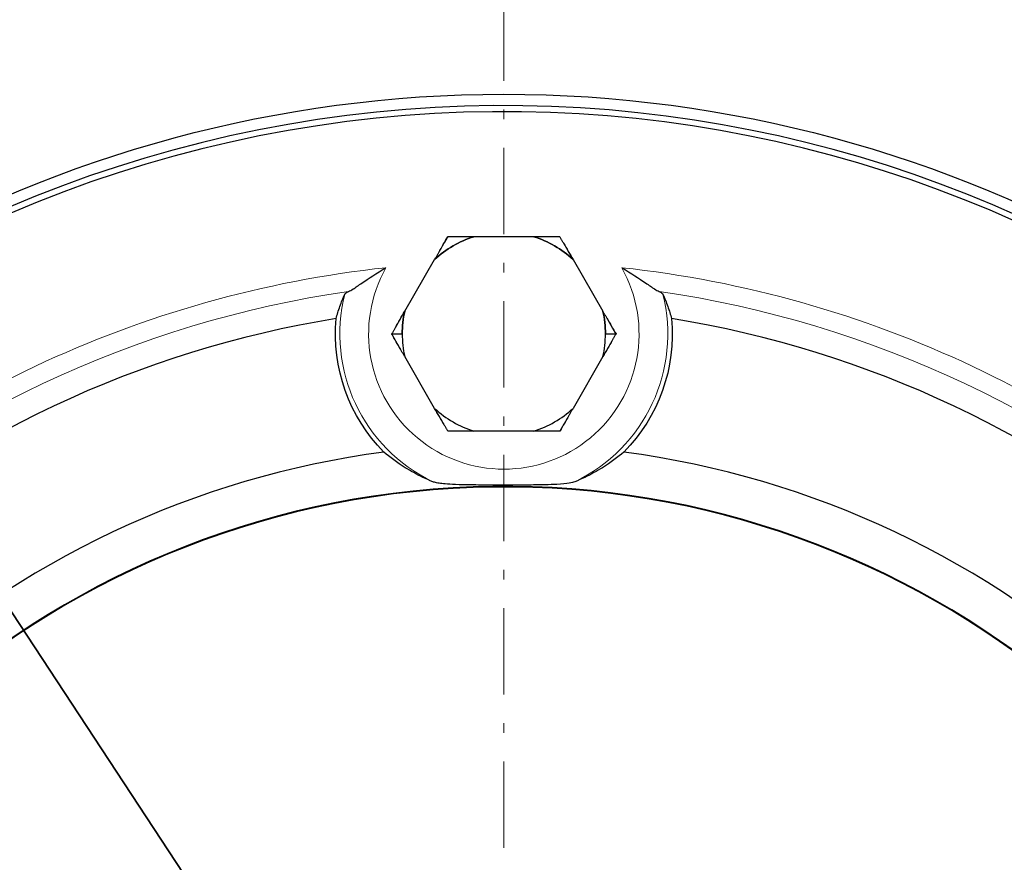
# Model space of a CAD drawing. Header units: millimetres. Extents: x 18 to 610, y -123 to 280.
# Tile 61 of 87: x 425 to 477, y -1 to 43. Entities that reach past the tile are written whole.
import ezdxf

# ---------------------------------------------------------------- set-up
doc = ezdxf.new("R2010")
doc.units = ezdxf.units.MM
doc.linetypes.add('CENTER', pattern=[8, 4.5, -1.5, 0.5, -1.5])
doc.linetypes.add('SOLID', pattern=[0])
doc.styles.add('Arial', font='Arial.ttf', dxfattribs={"height": 5})
doc.dimstyles.get("Standard").update_dxf_attribs({"dimtxt": 5, "dimasz": 5, "dimexe": 0.18, "dimexo": 0.0625, "dimgap": 0.09, "dimtad": 0, "dimtih": 1, "dimtoh": 1, "dimdec": 4, "dimzin": 0, "dimdsep": 46, "dimtxsty": 'Arial', "dimcen": 0.09, "dimadec": 0, "dimazin": 0, "dimtfac": 1, "dimtdec": 4, "dimtofl": 0, "dimtmove": 0, "dimatfit": 3, "dimfxl": 0, "dimtolj": 1, "dimtzin": 0, "dimarcsym": 0})

# ---------------------------------------------------------------- blocks, each defined once
blk = doc.blocks.new('*D6')
at = {"color": 0, "lineweight": -2}
for p, q in [((486.476, -81.347), (396.595, 55.183)), ((414.899, 27.379), (483.727, -77.171))]:
    blk.add_line(p, q, dxfattribs=at)
at = {"color": 0}
blk.add_solid([(483.031, -77.629), (484.423, -76.712), (486.476, -81.347)], dxfattribs=at)
at = {"layer": 'Defpoints', "color": 0}
for p in [(414.899, 27.379), (486.476, -81.347)]:
    blk.add_point(p, dxfattribs=at)
at = {"color": 0, "lineweight": 9, "insert": (408.419, 46.661), "char_height": 5, "attachment_point": 5, "rotation": 303.3581, "style": 'Arial'}
blk.add_mtext('\\A1;Ø130.2', dxfattribs=at)
blk = doc.blocks.new('BlockOfCenters_3', base_point=(450.688, -26.984))
at = {"color": 6, "linetype": 'CENTER', "lineweight": 9}
blk.add_lwpolyline([(450.688, 52.216), (450.688, -106.184)], dxfattribs=at)
blk = doc.blocks.new('BlockOfViews_4')
at = {"linetype": 'SOLID', "lineweight": 30}
for p, q in [((452.244, 31.582, 15.99), (449.131, 31.582, 15.99)), ((445.522, 27.701, 15.99), (447.078, 30.397, 15.99)), ((454.297, 30.397, 15.99), (455.853, 27.701, 15.99)), ((444.838, 26.516, 15.672), (445.388, 26.516, 15.99)), ((455.988, 26.516, 15.99), (456.538, 26.516, 15.672)), ((447.078, 22.635, 15.99), (445.522, 25.331, 15.99)), ((455.853, 25.331, 15.99), (454.297, 22.635, 15.99)), ((452.244, 21.45, 15.99), (449.131, 21.45, 15.99))]:
    blk.add_line(p, q, dxfattribs=at)
at = {"linetype": 'SOLID', "lineweight": 30, "extrusion": (3.55271e-15, 0, -1)}
blk.add_arc((-450.688, -26.984, 9.95), 66, 30.10029, 149.89971, dxfattribs=at)
at = {"linetype": 'SOLID', "lineweight": 30}
for centre, radius, start, end in [((450.688, -26.984, -6.25), 65.4, 15.07441, 348.97592), ((450.688, -26.984, 11.75), 65.086, 15.14938, 348.92124), ((450.688, 26.516, 15.99), 5.3, 107.0799, 132.9201), ((450.688, 26.516, 15.99), 5.3, 47.0799, 72.9201), ((450.688, -26.984, 3.55), 55, 99.154, 131.3879), ((450.688, 26.516, 15.99), 5.3, 167.0799, 180), ((450.688, 26.516, 15.99), 5.3, 0, 12.9201), ((450.688, -26.984, 3.55), 55, 48.6121, 80.846), ((450.688, 26.516, 15.99), 5.3, 180, 192.9201), ((450.688, 26.516, 15.99), 5.3, 180, 192.9201), ((450.688, 26.516, 15.99), 5.3, 347.0799, 0), ((450.688, 26.516, 15.99), 5.3, 347.0799, 0), ((450.688, 26.516, 15.99), 5.3, 227.0799, 252.9201), ((450.688, 26.516, 15.99), 5.3, 227.0799, 252.9201), ((450.688, 26.516, 15.99), 5.3, 287.0799, 312.9201), ((450.688, 26.516, 15.99), 5.3, 287.0799, 312.9201), ((450.688, -26.984, 3.55), 47.75, 97.5366, 133.0053), ((450.688, -26.984, 3.55), 47.75, 46.9947, 82.4634), ((450.688, -26.984, 11.75), 45.553, 13.7041, 175.5936), ((450.688, -26.984, 11.75), 45.519, 13.687, 175.5901)]:
    blk.add_arc(centre, radius, start, end, dxfattribs=at)
at = {"linetype": 'SOLID', "lineweight": 30, "extrusion": (0, 0, -1)}
for start, end in [(47.0799, 72.9201), (107.0799, 132.9201), (0, 12.9201), (167.0799, 180)]:
    blk.add_arc((-450.688, 26.516, -15.99), 5.3, start, end, dxfattribs=at)
at = {"linetype": 'SOLID', "lineweight": 30, "extrusion": (-0.866025, 0.5, -9.51527e-13)}
blk.add_arc((-247.742, 3.738, -371.983), 12.435, 101.8388, 106.3028, dxfattribs=at)
at = {"linetype": 'SOLID', "lineweight": 30, "extrusion": (0.866025, 0.5, -5.62356e-12)}
blk.add_arc((-202.946, 3.738, 408.631), 12.435, 75.5633, 80.1731, dxfattribs=at)
at = {"color": 196, "linetype": 'SOLID', "lineweight": 9}
for centre, radius, start, end in [((450.688, -26.984, 11.75), 57.285, 96.1605, 134.3813), ((450.688, -26.984, 11.75), 57.285, 45.6187, 83.8395), ((450.688, 26.516, 10.302), 8.551, 165.9556, 244.3592), ((450.688, 26.516, 10.302), 8.551, 295.6408, 14.0444)]:
    blk.add_arc(centre, radius, start, end, dxfattribs=at)
at = {"color": 196, "linetype": 'SOLID', "lineweight": 9, "extrusion": (0, 0, -1)}
for centre, radius, start, end in [((-450.688, 26.516, -11.75), 7.051, 150.6692, 29.3308), ((-450.688, -26.984, -10.924), 56.3, 47.7239, 81.7342), ((-450.688, -26.984, -10.924), 56.3, 98.2658, 132.2761)]:
    blk.add_arc(centre, radius, start, end, dxfattribs=at)
at = {"linetype": 'SOLID', "lineweight": 30, "extrusion": (-2.45015e-16, 0, -1)}
for start, end in [(315.4628, 5.221), (174.779, 224.5372)]:
    blk.add_arc((-450.688, 26.516, -3.55), 8.786, start, end, dxfattribs=at)
at = {"linetype": 'SOLID', "lineweight": 30, "extrusion": (-0.866025, 0.5, 7.44699e-12)}
blk.add_arc((-248.873, 3.738, -371.983), 12.435, 75.5632, 80.1731, dxfattribs=at)
at = {"linetype": 'SOLID', "lineweight": 30, "extrusion": (0.866025, 0.5, -1.09426e-11)}
blk.add_arc((-201.815, 3.738, 408.631), 12.435, 101.8389, 106.3028, dxfattribs=at)
at = {"linetype": 'SOLID', "lineweight": 30, "extrusion": (-0.866025, -0.5, 9.12311e-12)}
blk.add_arc((202.946, 3.738, -398.499), 12.435, 101.8389, 106.3028, dxfattribs=at)
at = {"linetype": 'SOLID', "lineweight": 30, "extrusion": (0.866025, -0.5, 8.65531e-12)}
blk.add_arc((247.742, 3.738, 382.115), 12.435, 75.5632, 80.1731, dxfattribs=at)
at = {"linetype": 'SOLID', "lineweight": 30, "extrusion": (-0.866025, -0.5, 2.99193e-12)}
blk.add_arc((201.815, 3.738, -398.499), 12.435, 75.5633, 80.1731, dxfattribs=at)
at = {"linetype": 'SOLID', "lineweight": 30, "extrusion": (0.866025, -0.5, -2.16781e-12)}
blk.add_arc((248.873, 3.738, 382.115), 12.435, 101.8388, 106.3028, dxfattribs=at)
at = {"linetype": 'SOLID', "lineweight": 30, "extrusion": (-1.18332e-12, -1, 5.09917e-12)}
blk.add_arc((451.253, 3.738, -21.45), 12.435, 101.8388, 106.3028, dxfattribs=at)
at = {"linetype": 'SOLID', "lineweight": 30, "extrusion": (1.18332e-12, -1, 5.09917e-12)}
blk.add_arc((450.122, 3.738, -21.45), 12.435, 75.5633, 80.1731, dxfattribs=at)
at = {"linetype": 'SOLID', "lineweight": 30}
for points, knots in [([(447.763, 31.582, 15.672), (447.751, 31.562, 15.679), (447.739, 31.541, 15.686), (447.715, 31.5, 15.7), (447.703, 31.48, 15.706), (447.679, 31.438, 15.719), (447.668, 31.418, 15.726), (447.644, 31.377, 15.739), (447.632, 31.356, 15.745), (447.608, 31.315, 15.758), (447.596, 31.294, 15.764), (447.572, 31.253, 15.777), (447.56, 31.232, 15.783), (447.536, 31.191, 15.795), (447.524, 31.17, 15.801), (447.5, 31.128, 15.813), (447.488, 31.108, 15.819), (447.464, 31.066, 15.831), (447.452, 31.045, 15.836), (447.428, 31.004, 15.848), (447.416, 30.983, 15.853), (447.392, 30.941, 15.865), (447.38, 30.921, 15.87), (447.356, 30.879, 15.881), (447.344, 30.858, 15.886), (447.32, 30.816, 15.897), (447.308, 30.796, 15.902), (447.284, 30.754, 15.912), (447.272, 30.733, 15.917), (447.248, 30.691, 15.927), (447.236, 30.67, 15.932), (447.212, 30.628, 15.941), (447.2, 30.607, 15.946), (447.175, 30.565, 15.955), (447.163, 30.544, 15.96), (447.139, 30.502, 15.969), (447.127, 30.481, 15.973), (447.103, 30.439, 15.982), (447.091, 30.418, 15.986), (447.078, 30.397, 15.99)], [0, 0, 0, 0, 0.042359, 0.042359, 0.0847181, 0.0847181, 0.1270771, 0.1270771, 0.1694361, 0.1694361, 0.2117951, 0.2117951, 0.2541542, 0.2541542, 0.2965132, 0.2965132, 0.3388722, 0.3388722, 0.3812312, 0.3812312, 0.4235903, 0.4235903, 0.4659493, 0.4659493, 0.5083083, 0.5083083, 0.5506673, 0.5506673, 0.5930264, 0.5930264, 0.6353854, 0.6353854, 0.6777444, 0.6777444, 0.7201034, 0.7201034, 0.7624625, 0.7624625, 0.8048215, 0.8048215, 0.8048215, 0.8048215]), ([(449.131, 31.582, 15.99), (449.107, 31.582, 15.986), (449.082, 31.582, 15.982), (449.034, 31.582, 15.973), (449.01, 31.582, 15.969), (448.961, 31.582, 15.96), (448.937, 31.582, 15.955), (448.889, 31.582, 15.946), (448.864, 31.582, 15.941), (448.816, 31.582, 15.932), (448.792, 31.582, 15.927), (448.744, 31.582, 15.917), (448.719, 31.582, 15.912), (448.671, 31.582, 15.902), (448.647, 31.582, 15.897), (448.599, 31.582, 15.886), (448.575, 31.582, 15.881), (448.527, 31.582, 15.87), (448.503, 31.582, 15.864), (448.455, 31.582, 15.853), (448.431, 31.582, 15.848), (448.383, 31.582, 15.836), (448.359, 31.582, 15.831), (448.311, 31.582, 15.819), (448.287, 31.582, 15.813), (448.239, 31.582, 15.801), (448.215, 31.582, 15.795), (448.167, 31.582, 15.783), (448.143, 31.582, 15.777), (448.096, 31.582, 15.764), (448.072, 31.582, 15.758), (448.024, 31.582, 15.745), (448, 31.582, 15.739), (447.953, 31.582, 15.726), (447.929, 31.582, 15.719), (447.881, 31.582, 15.706), (447.857, 31.582, 15.7), (447.81, 31.582, 15.686), (447.786, 31.582, 15.679), (447.763, 31.582, 15.672)], [0, 0, 0, 0, 0.0280098, 0.0280098, 0.0560196, 0.0560196, 0.0840294, 0.0840294, 0.1120392, 0.1120392, 0.1400489, 0.1400489, 0.1680587, 0.1680587, 0.1960685, 0.1960685, 0.2240783, 0.2240783, 0.2520881, 0.2520881, 0.2800979, 0.2800979, 0.3081077, 0.3081077, 0.3361175, 0.3361175, 0.3641273, 0.3641273, 0.3921371, 0.3921371, 0.4201468, 0.4201468, 0.4481566, 0.4481566, 0.4761664, 0.4761664, 0.5041762, 0.5041762, 0.532186, 0.532186, 0.532186, 0.532186]), ([(453.613, 31.582, 15.672), (453.589, 31.582, 15.679), (453.565, 31.582, 15.686), (453.518, 31.582, 15.7), (453.494, 31.582, 15.706), (453.446, 31.582, 15.719), (453.423, 31.582, 15.726), (453.375, 31.582, 15.739), (453.351, 31.582, 15.745), (453.304, 31.582, 15.758), (453.28, 31.582, 15.764), (453.232, 31.582, 15.777), (453.208, 31.582, 15.783), (453.16, 31.582, 15.795), (453.136, 31.582, 15.801), (453.088, 31.582, 15.813), (453.064, 31.582, 15.819), (453.017, 31.582, 15.831), (452.993, 31.582, 15.836), (452.945, 31.582, 15.848), (452.921, 31.582, 15.853), (452.872, 31.582, 15.864), (452.848, 31.582, 15.87), (452.8, 31.582, 15.881), (452.776, 31.582, 15.886), (452.728, 31.582, 15.897), (452.704, 31.582, 15.902), (452.656, 31.582, 15.912), (452.632, 31.582, 15.917), (452.583, 31.582, 15.927), (452.559, 31.582, 15.932), (452.511, 31.582, 15.941), (452.487, 31.582, 15.946), (452.438, 31.582, 15.955), (452.414, 31.582, 15.96), (452.366, 31.582, 15.969), (452.341, 31.582, 15.973), (452.293, 31.582, 15.982), (452.269, 31.582, 15.986), (452.244, 31.582, 15.99)], [0, 0, 0, 0, 0.0423631, 0.0423631, 0.0847261, 0.0847261, 0.1270892, 0.1270892, 0.1694523, 0.1694523, 0.2118154, 0.2118154, 0.2541784, 0.2541784, 0.2965415, 0.2965415, 0.3389046, 0.3389046, 0.3812676, 0.3812676, 0.4236307, 0.4236307, 0.4659938, 0.4659938, 0.5083568, 0.5083568, 0.5507199, 0.5507199, 0.593083, 0.593083, 0.6354461, 0.6354461, 0.6778091, 0.6778091, 0.7201722, 0.7201722, 0.7625353, 0.7625353, 0.8048983, 0.8048983, 0.8048983, 0.8048983]), ([(454.297, 30.397, 15.99), (454.285, 30.418, 15.986), (454.272, 30.439, 15.982), (454.248, 30.481, 15.973), (454.236, 30.502, 15.969), (454.212, 30.544, 15.96), (454.2, 30.565, 15.955), (454.176, 30.607, 15.946), (454.163, 30.628, 15.941), (454.139, 30.67, 15.932), (454.127, 30.691, 15.927), (454.103, 30.733, 15.917), (454.091, 30.754, 15.912), (454.067, 30.796, 15.902), (454.055, 30.816, 15.897), (454.031, 30.858, 15.886), (454.019, 30.879, 15.881), (453.995, 30.921, 15.87), (453.983, 30.941, 15.864), (453.959, 30.983, 15.853), (453.947, 31.004, 15.848), (453.923, 31.045, 15.836), (453.911, 31.066, 15.831), (453.887, 31.108, 15.819), (453.875, 31.128, 15.813), (453.851, 31.17, 15.801), (453.839, 31.191, 15.795), (453.815, 31.232, 15.783), (453.803, 31.253, 15.777), (453.779, 31.294, 15.764), (453.767, 31.315, 15.758), (453.743, 31.356, 15.745), (453.731, 31.377, 15.739), (453.708, 31.418, 15.726), (453.696, 31.438, 15.719), (453.672, 31.48, 15.706), (453.66, 31.5, 15.7), (453.636, 31.541, 15.686), (453.624, 31.562, 15.679), (453.613, 31.582, 15.672)], [0, 0, 0, 0, 0.0280135, 0.0280135, 0.056027, 0.056027, 0.0840405, 0.0840405, 0.112054, 0.112054, 0.1400675, 0.1400675, 0.1680811, 0.1680811, 0.1960946, 0.1960946, 0.2241081, 0.2241081, 0.2521216, 0.2521216, 0.2801351, 0.2801351, 0.3081486, 0.3081486, 0.3361621, 0.3361621, 0.3641756, 0.3641756, 0.3921891, 0.3921891, 0.4202026, 0.4202026, 0.4482162, 0.4482162, 0.4762297, 0.4762297, 0.5042432, 0.5042432, 0.5322567, 0.5322567, 0.5322567, 0.5322567]), ([(442.594, 28.731, 10.924), (442.658, 28.76, 11.032), (442.738, 28.807, 11.127), (442.953, 28.942, 11.329), (443.113, 29.051, 11.435), (443.636, 29.404, 11.668), (444.045, 29.679, 11.748), (444.53, 29.964, 11.75), (444.535, 29.967, 11.75), (444.54, 29.97, 11.75)], [-3.311029, -3.311029, -3.311029, -3.311029, -2.652797, -2.652797, -1.670656, -1.670656, 0, 0, 0.017506, 0.017506, 0.017506, 0.017506]), ([(456.835, 29.97, 11.75), (456.84, 29.967, 11.75), (456.845, 29.964, 11.75), (457.33, 29.679, 11.748), (457.74, 29.404, 11.668), (458.262, 29.051, 11.435), (458.423, 28.942, 11.329), (458.637, 28.807, 11.127), (458.717, 28.76, 11.032), (458.782, 28.731, 10.924)], [-1.964888, -1.964888, -1.964888, -1.964888, -1.954554, -1.954554, -0.968363, -0.968363, -0.388603, -0.388603, -0.000048, -0.000048, -0.000048, -0.000048]), ([(441.938, 27.316, 3.55), (441.994, 27.519, 4.637), (442.062, 27.734, 5.784), (442.216, 28.167, 8.075), (442.302, 28.384, 9.219), (442.393, 28.591, 10.302)], [0.996678, 0.996678, 0.996678, 0.996678, 4.184941, 4.184941, 7.370096, 7.370096, 7.370096, 7.370096]), ([(442.393, 28.591, 10.302), (442.402, 28.612, 10.411), (442.424, 28.634, 10.518), (442.491, 28.681, 10.727), (442.537, 28.706, 10.828), (442.594, 28.731, 10.924)], [0, 0, 0, 0, 0.3334746, 0.3334746, 0.6740164, 0.6740164, 0.6740164, 0.6740164]), ([(458.782, 28.731, 10.924), (458.838, 28.706, 10.828), (458.884, 28.681, 10.727), (458.952, 28.634, 10.518), (458.973, 28.612, 10.411), (458.983, 28.591, 10.302)], [0.000001, 0.000001, 0.000001, 0.000001, 0.3407237, 0.3407237, 0.6743841, 0.6743841, 0.6743841, 0.6743841]), ([(458.983, 28.591, 10.302), (459.073, 28.384, 9.219), (459.16, 28.167, 8.075), (459.313, 27.734, 5.784), (459.381, 27.519, 4.637), (459.438, 27.316, 3.55)], [0.999786, 0.999786, 0.999786, 0.999786, 4.184941, 4.184941, 7.373204, 7.373204, 7.373204, 7.373204]), ([(445.522, 27.701, 15.99), (445.51, 27.68, 15.986), (445.497, 27.659, 15.982), (445.473, 27.617, 15.973), (445.461, 27.596, 15.969), (445.437, 27.554, 15.96), (445.425, 27.533, 15.955), (445.4, 27.491, 15.946), (445.388, 27.47, 15.941), (445.364, 27.428, 15.932), (445.352, 27.407, 15.927), (445.328, 27.366, 15.917), (445.316, 27.345, 15.912), (445.292, 27.303, 15.902), (445.28, 27.282, 15.897), (445.256, 27.24, 15.886), (445.244, 27.22, 15.881), (445.22, 27.178, 15.87), (445.208, 27.157, 15.864), (445.183, 27.115, 15.853), (445.171, 27.095, 15.848), (445.147, 27.053, 15.836), (445.135, 27.032, 15.831), (445.112, 26.991, 15.819), (445.1, 26.97, 15.813), (445.076, 26.929, 15.801), (445.064, 26.908, 15.795), (445.04, 26.867, 15.783), (445.028, 26.846, 15.777), (445.004, 26.804, 15.764), (444.992, 26.784, 15.758), (444.968, 26.742, 15.745), (444.956, 26.722, 15.739), (444.933, 26.681, 15.726), (444.921, 26.66, 15.719), (444.897, 26.619, 15.706), (444.885, 26.598, 15.7), (444.861, 26.557, 15.686), (444.849, 26.537, 15.679), (444.838, 26.516, 15.672)], [0, 0, 0, 0, 0.0280169, 0.0280169, 0.0560337, 0.0560337, 0.0840506, 0.0840506, 0.1120674, 0.1120674, 0.1400843, 0.1400843, 0.1681012, 0.1681012, 0.196118, 0.196118, 0.2241349, 0.2241349, 0.2521517, 0.2521517, 0.2801686, 0.2801686, 0.3081855, 0.3081855, 0.3362023, 0.3362023, 0.3642192, 0.3642192, 0.392236, 0.392236, 0.4202529, 0.4202529, 0.4482698, 0.4482698, 0.4762866, 0.4762866, 0.5043035, 0.5043035, 0.5323203, 0.5323203, 0.5323203, 0.5323203]), ([(456.538, 26.516, 15.672), (456.526, 26.537, 15.679), (456.514, 26.557, 15.686), (456.49, 26.598, 15.7), (456.478, 26.619, 15.706), (456.455, 26.66, 15.719), (456.443, 26.681, 15.726), (456.419, 26.722, 15.739), (456.407, 26.743, 15.745), (456.383, 26.784, 15.758), (456.371, 26.804, 15.764), (456.347, 26.846, 15.777), (456.335, 26.867, 15.783), (456.312, 26.908, 15.795), (456.3, 26.929, 15.801), (456.276, 26.97, 15.813), (456.264, 26.991, 15.819), (456.24, 27.032, 15.831), (456.228, 27.053, 15.836), (456.204, 27.095, 15.848), (456.192, 27.116, 15.853), (456.168, 27.157, 15.864), (456.156, 27.178, 15.87), (456.132, 27.22, 15.881), (456.12, 27.24, 15.886), (456.095, 27.282, 15.897), (456.083, 27.303, 15.902), (456.059, 27.345, 15.912), (456.047, 27.366, 15.917), (456.023, 27.407, 15.927), (456.011, 27.428, 15.932), (455.987, 27.47, 15.941), (455.975, 27.491, 15.946), (455.95, 27.533, 15.955), (455.938, 27.554, 15.96), (455.914, 27.596, 15.969), (455.902, 27.617, 15.973), (455.878, 27.659, 15.982), (455.866, 27.68, 15.986), (455.853, 27.701, 15.99)], [0, 0, 0, 0, 0.0423557, 0.0423557, 0.0847113, 0.0847113, 0.127067, 0.127067, 0.1694227, 0.1694227, 0.2117784, 0.2117784, 0.254134, 0.254134, 0.2964897, 0.2964897, 0.3388454, 0.3388454, 0.3812011, 0.3812011, 0.4235567, 0.4235567, 0.4659124, 0.4659124, 0.5082681, 0.5082681, 0.5506237, 0.5506237, 0.5929794, 0.5929794, 0.6353351, 0.6353351, 0.6776908, 0.6776908, 0.7200464, 0.7200464, 0.7624021, 0.7624021, 0.8047578, 0.8047578, 0.8047578, 0.8047578]), ([(445.522, 25.331, 15.99), (445.51, 25.352, 15.986), (445.497, 25.373, 15.982), (445.473, 25.415, 15.973), (445.461, 25.436, 15.969), (445.437, 25.478, 15.96), (445.425, 25.499, 15.955), (445.4, 25.541, 15.946), (445.388, 25.562, 15.941), (445.364, 25.604, 15.932), (445.352, 25.625, 15.927), (445.328, 25.667, 15.917), (445.316, 25.688, 15.912), (445.292, 25.729, 15.902), (445.28, 25.75, 15.897), (445.256, 25.792, 15.886), (445.244, 25.813, 15.881), (445.22, 25.854, 15.87), (445.208, 25.875, 15.864), (445.183, 25.917, 15.853), (445.171, 25.938, 15.848), (445.147, 25.979, 15.836), (445.135, 26, 15.831), (445.112, 26.041, 15.819), (445.1, 26.062, 15.813), (445.076, 26.104, 15.801), (445.064, 26.124, 15.795), (445.04, 26.166, 15.783), (445.028, 26.186, 15.777), (445.004, 26.228, 15.764), (444.992, 26.248, 15.758), (444.968, 26.29, 15.745), (444.956, 26.31, 15.739), (444.933, 26.352, 15.726), (444.921, 26.372, 15.719), (444.897, 26.413, 15.706), (444.885, 26.434, 15.7), (444.861, 26.475, 15.686), (444.849, 26.496, 15.679), (444.838, 26.516, 15.672)], [0, 0, 0, 0, 0.0280169, 0.0280169, 0.0560337, 0.0560337, 0.0840506, 0.0840506, 0.1120674, 0.1120674, 0.1400843, 0.1400843, 0.1681012, 0.1681012, 0.196118, 0.196118, 0.2241349, 0.2241349, 0.2521517, 0.2521517, 0.2801686, 0.2801686, 0.3081855, 0.3081855, 0.3362023, 0.3362023, 0.3642192, 0.3642192, 0.392236, 0.392236, 0.4202529, 0.4202529, 0.4482698, 0.4482698, 0.4762866, 0.4762866, 0.5043035, 0.5043035, 0.5323203, 0.5323203, 0.5323203, 0.5323203]), ([(456.538, 26.516, 15.672), (456.526, 26.496, 15.679), (456.514, 26.475, 15.686), (456.49, 26.434, 15.7), (456.478, 26.413, 15.706), (456.455, 26.372, 15.719), (456.443, 26.352, 15.726), (456.419, 26.31, 15.739), (456.407, 26.29, 15.745), (456.383, 26.248, 15.758), (456.371, 26.228, 15.764), (456.347, 26.186, 15.777), (456.335, 26.166, 15.783), (456.312, 26.124, 15.795), (456.3, 26.104, 15.801), (456.276, 26.062, 15.813), (456.264, 26.041, 15.819), (456.24, 26, 15.831), (456.228, 25.979, 15.836), (456.204, 25.938, 15.848), (456.192, 25.917, 15.853), (456.168, 25.875, 15.864), (456.156, 25.854, 15.87), (456.132, 25.813, 15.881), (456.12, 25.792, 15.886), (456.095, 25.75, 15.897), (456.083, 25.729, 15.902), (456.059, 25.687, 15.912), (456.047, 25.667, 15.917), (456.023, 25.625, 15.927), (456.011, 25.604, 15.932), (455.987, 25.562, 15.941), (455.975, 25.541, 15.946), (455.95, 25.499, 15.955), (455.938, 25.478, 15.96), (455.914, 25.436, 15.969), (455.902, 25.415, 15.973), (455.878, 25.373, 15.982), (455.866, 25.352, 15.986), (455.853, 25.331, 15.99)], [0, 0, 0, 0, 0.0423557, 0.0423557, 0.0847113, 0.0847113, 0.127067, 0.127067, 0.1694227, 0.1694227, 0.2117784, 0.2117784, 0.254134, 0.254134, 0.2964897, 0.2964897, 0.3388454, 0.3388454, 0.3812011, 0.3812011, 0.4235567, 0.4235567, 0.4659124, 0.4659124, 0.5082681, 0.5082681, 0.5506237, 0.5506237, 0.5929794, 0.5929794, 0.6353351, 0.6353351, 0.6776908, 0.6776908, 0.7200464, 0.7200464, 0.7624021, 0.7624021, 0.8047578, 0.8047578, 0.8047578, 0.8047578]), ([(447.763, 21.45, 15.672), (447.751, 21.47, 15.679), (447.739, 21.491, 15.686), (447.715, 21.532, 15.7), (447.703, 21.553, 15.706), (447.679, 21.594, 15.719), (447.668, 21.614, 15.726), (447.644, 21.656, 15.739), (447.632, 21.676, 15.745), (447.608, 21.718, 15.758), (447.596, 21.738, 15.764), (447.572, 21.78, 15.777), (447.56, 21.8, 15.783), (447.536, 21.842, 15.795), (447.524, 21.862, 15.801), (447.5, 21.904, 15.813), (447.488, 21.925, 15.819), (447.464, 21.966, 15.831), (447.452, 21.987, 15.836), (447.428, 22.028, 15.848), (447.416, 22.049, 15.853), (447.392, 22.091, 15.865), (447.38, 22.112, 15.87), (447.356, 22.153, 15.881), (447.344, 22.174, 15.886), (447.32, 22.216, 15.897), (447.308, 22.237, 15.902), (447.284, 22.278, 15.912), (447.272, 22.299, 15.917), (447.248, 22.341, 15.927), (447.236, 22.362, 15.932), (447.212, 22.404, 15.941), (447.2, 22.425, 15.946), (447.175, 22.467, 15.955), (447.163, 22.488, 15.96), (447.139, 22.53, 15.969), (447.127, 22.551, 15.973), (447.103, 22.593, 15.982), (447.091, 22.614, 15.986), (447.078, 22.635, 15.99)], [0, 0, 0, 0, 0.042359, 0.042359, 0.0847181, 0.0847181, 0.1270771, 0.1270771, 0.1694361, 0.1694361, 0.2117951, 0.2117951, 0.2541542, 0.2541542, 0.2965132, 0.2965132, 0.3388722, 0.3388722, 0.3812312, 0.3812312, 0.4235903, 0.4235903, 0.4659493, 0.4659493, 0.5083083, 0.5083083, 0.5506673, 0.5506673, 0.5930264, 0.5930264, 0.6353854, 0.6353854, 0.6777444, 0.6777444, 0.7201034, 0.7201034, 0.7624625, 0.7624625, 0.8048215, 0.8048215, 0.8048215, 0.8048215]), ([(454.297, 22.635, 15.99), (454.285, 22.614, 15.986), (454.272, 22.593, 15.982), (454.248, 22.551, 15.973), (454.236, 22.53, 15.969), (454.212, 22.488, 15.96), (454.2, 22.467, 15.955), (454.176, 22.425, 15.946), (454.163, 22.404, 15.941), (454.139, 22.362, 15.932), (454.127, 22.341, 15.927), (454.103, 22.299, 15.917), (454.091, 22.278, 15.912), (454.067, 22.237, 15.902), (454.055, 22.216, 15.897), (454.031, 22.174, 15.886), (454.019, 22.153, 15.881), (453.995, 22.112, 15.87), (453.983, 22.091, 15.864), (453.959, 22.049, 15.853), (453.947, 22.028, 15.848), (453.923, 21.987, 15.836), (453.911, 21.966, 15.831), (453.887, 21.925, 15.819), (453.875, 21.904, 15.813), (453.851, 21.862, 15.801), (453.839, 21.842, 15.795), (453.815, 21.8, 15.783), (453.803, 21.78, 15.777), (453.779, 21.738, 15.764), (453.767, 21.718, 15.758), (453.743, 21.676, 15.745), (453.731, 21.656, 15.739), (453.708, 21.614, 15.726), (453.696, 21.594, 15.719), (453.672, 21.553, 15.706), (453.66, 21.532, 15.7), (453.636, 21.491, 15.686), (453.624, 21.47, 15.679), (453.613, 21.45, 15.672)], [0, 0, 0, 0, 0.0280135, 0.0280135, 0.056027, 0.056027, 0.0840405, 0.0840405, 0.112054, 0.112054, 0.1400675, 0.1400675, 0.1680811, 0.1680811, 0.1960946, 0.1960946, 0.2241081, 0.2241081, 0.2521216, 0.2521216, 0.2801351, 0.2801351, 0.3081486, 0.3081486, 0.3361621, 0.3361621, 0.3641756, 0.3641756, 0.3921891, 0.3921891, 0.4202026, 0.4202026, 0.4482162, 0.4482162, 0.4762297, 0.4762297, 0.5042432, 0.5042432, 0.5322567, 0.5322567, 0.5322567, 0.5322567]), ([(449.131, 21.45, 15.99), (449.107, 21.45, 15.986), (449.082, 21.45, 15.982), (449.034, 21.45, 15.973), (449.01, 21.45, 15.969), (448.961, 21.45, 15.96), (448.937, 21.45, 15.955), (448.889, 21.45, 15.946), (448.864, 21.45, 15.941), (448.816, 21.45, 15.932), (448.792, 21.45, 15.927), (448.744, 21.45, 15.917), (448.719, 21.45, 15.912), (448.671, 21.45, 15.902), (448.647, 21.45, 15.897), (448.599, 21.45, 15.886), (448.575, 21.45, 15.881), (448.527, 21.45, 15.87), (448.503, 21.45, 15.864), (448.455, 21.45, 15.853), (448.431, 21.45, 15.848), (448.383, 21.45, 15.836), (448.359, 21.45, 15.831), (448.311, 21.45, 15.819), (448.287, 21.45, 15.813), (448.239, 21.45, 15.801), (448.215, 21.45, 15.795), (448.167, 21.45, 15.783), (448.143, 21.45, 15.777), (448.096, 21.45, 15.764), (448.072, 21.45, 15.758), (448.024, 21.45, 15.745), (448, 21.45, 15.739), (447.953, 21.45, 15.726), (447.929, 21.45, 15.719), (447.881, 21.45, 15.706), (447.857, 21.45, 15.7), (447.81, 21.45, 15.686), (447.786, 21.45, 15.679), (447.763, 21.45, 15.672)], [0, 0, 0, 0, 0.0280098, 0.0280098, 0.0560196, 0.0560196, 0.0840294, 0.0840294, 0.1120392, 0.1120392, 0.1400489, 0.1400489, 0.1680587, 0.1680587, 0.1960685, 0.1960685, 0.2240783, 0.2240783, 0.2520881, 0.2520881, 0.2800979, 0.2800979, 0.3081077, 0.3081077, 0.3361175, 0.3361175, 0.3641273, 0.3641273, 0.3921371, 0.3921371, 0.4201468, 0.4201468, 0.4481566, 0.4481566, 0.4761664, 0.4761664, 0.5041762, 0.5041762, 0.532186, 0.532186, 0.532186, 0.532186]), ([(453.613, 21.45, 15.672), (453.589, 21.45, 15.679), (453.565, 21.45, 15.686), (453.518, 21.45, 15.7), (453.494, 21.45, 15.706), (453.446, 21.45, 15.719), (453.423, 21.45, 15.726), (453.375, 21.45, 15.739), (453.351, 21.45, 15.745), (453.304, 21.45, 15.758), (453.28, 21.45, 15.764), (453.232, 21.45, 15.777), (453.208, 21.45, 15.783), (453.16, 21.45, 15.795), (453.136, 21.45, 15.801), (453.088, 21.45, 15.813), (453.064, 21.45, 15.819), (453.017, 21.45, 15.831), (452.993, 21.45, 15.836), (452.945, 21.45, 15.848), (452.921, 21.45, 15.853), (452.872, 21.45, 15.864), (452.848, 21.45, 15.87), (452.8, 21.45, 15.881), (452.776, 21.45, 15.886), (452.728, 21.45, 15.897), (452.704, 21.45, 15.902), (452.656, 21.45, 15.912), (452.632, 21.45, 15.917), (452.583, 21.45, 15.927), (452.559, 21.45, 15.932), (452.511, 21.45, 15.941), (452.487, 21.45, 15.946), (452.438, 21.45, 15.955), (452.414, 21.45, 15.96), (452.366, 21.45, 15.969), (452.341, 21.45, 15.973), (452.293, 21.45, 15.982), (452.269, 21.45, 15.986), (452.244, 21.45, 15.99)], [0, 0, 0, 0, 0.0423631, 0.0423631, 0.0847261, 0.0847261, 0.1270892, 0.1270892, 0.1694523, 0.1694523, 0.2118154, 0.2118154, 0.2541784, 0.2541784, 0.2965415, 0.2965415, 0.3389046, 0.3389046, 0.3812676, 0.3812676, 0.4236307, 0.4236307, 0.4659938, 0.4659938, 0.5083568, 0.5083568, 0.5507199, 0.5507199, 0.593083, 0.593083, 0.6354461, 0.6354461, 0.6778091, 0.6778091, 0.7201722, 0.7201722, 0.7625353, 0.7625353, 0.8048983, 0.8048983, 0.8048983, 0.8048983]), ([(446.988, 18.808, 10.302), (446.807, 18.881, 9.973), (446.636, 18.958, 9.634), (446.134, 19.198, 8.571), (445.828, 19.368, 7.823), (445.115, 19.81, 5.892), (444.743, 20.087, 4.694), (444.425, 20.354, 3.55)], [1.168477, 1.168477, 1.168477, 1.168477, 2.276586, 2.276586, 4.553172, 4.553172, 8.066053, 8.066053, 8.066053, 8.066053]), ([(456.95, 20.354, 3.55), (456.632, 20.087, 4.694), (456.26, 19.81, 5.892), (455.547, 19.368, 7.823), (455.241, 19.198, 8.571), (454.74, 18.958, 9.634), (454.568, 18.881, 9.973), (454.388, 18.808, 10.302)], [1.040291, 1.040291, 1.040291, 1.040291, 4.553172, 4.553172, 6.829758, 6.829758, 7.937867, 7.937867, 7.937867, 7.937867]), ([(454.388, 18.808, 10.302), (454.316, 18.778, 10.434), (454.215, 18.755, 10.551), (453.942, 18.709, 10.795), (453.728, 18.687, 10.934), (453.069, 18.65, 11.222), (452.644, 18.643, 11.325), (451.924, 18.637, 11.438), (451.604, 18.636, 11.468), (451.026, 18.636, 11.499), (450.756, 18.636, 11.503), (450.21, 18.636, 11.494), (449.923, 18.636, 11.479), (449.281, 18.638, 11.418), (448.906, 18.64, 11.36), (447.993, 18.661, 11.123), (447.658, 18.686, 10.939), (447.352, 18.723, 10.723), (447.257, 18.737, 10.644), (447.102, 18.769, 10.478), (447.038, 18.787, 10.394), (446.988, 18.808, 10.302)], [0, 0, 0, 0, 0.45794, 0.45794, 1.10276, 1.10276, 1.970198, 1.970198, 2.627273, 2.627273, 3.184393, 3.184393, 3.773575, 3.773575, 4.537836, 4.537836, 5.748772, 5.748772, 6.336689, 6.336689, 6.847113, 6.847113, 6.847113, 6.847113])]:
    blk.add_open_spline(points, degree=3, knots=knots, dxfattribs=at)
blk.add_blockref('BlockOfCenters_3', (450.688, -26.984))

msp = doc.modelspace()

# ---------------------------------------------------------------- block references
msp.add_blockref('BlockOfViews_4', (0, 0))

# ---------------------------------------------------------------- dimensions: what is measured, and where the dimension line sits
at = {"lineweight": 9}
dim = msp.add_diameter_dim_2p(p1=(414.899, 27.379), p2=(486.476, -81.347), dimstyle='Standard', override={"dimtxt": 5, "dimasz": 5, "dimexe": 1.4, "dimexo": 0, "dimgap": 2.5, "dimtad": 1, "dimtih": 0, "dimtoh": 0, "dimdec": 1, "dimlfac": 1, "dimpost": '״<>', "dimse1": 0, "dimse2": 0, "dimtofl": 1}, dxfattribs=at)
dim.commit()
dim.dimension.update_dxf_attribs({"geometry": '*D6', "text_midpoint": (404.084, 43.807), "dimtype": 163})

doc.saveas('drawing.dxf')
